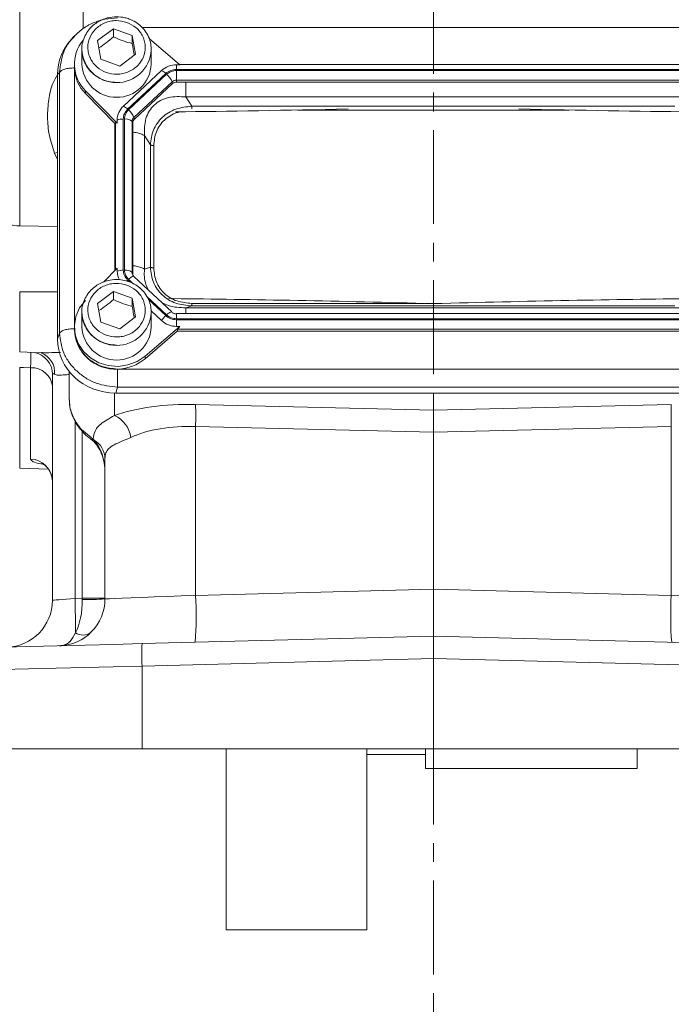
# Model space of a CAD drawing. Header units: inches. Extents: x 0.3 to 33.9, y 0.2 to 21.6.
# Tile 3 of 16: x 6.5 to 10, y 4.9 to 10.1. Entities that reach past the tile are written whole.
import ezdxf

# ---------------------------------------------------------------- set-up
doc = ezdxf.new("R2010")
doc.units = ezdxf.units.IN
doc.header["$MEASUREMENT"] = 0
doc.linetypes.add('CENTERX2', pattern=[0.8, 0.5, -0.1, 0.1, -0.1])
doc.layers.add('SLD-0', color=7, linetype='Continuous', lineweight=15)
doc.styles.add('SLDTEXTSTYLE0', font='TXT', dxfattribs={"width": 0.75})
doc.dimstyles.new('SLDDIMSTYLE0', dxfattribs={"dimtxt": 0.25, "dimasz": 0.13, "dimexe": 0, "dimexo": 0.0625, "dimgap": 0.0625, "dimtad": 0, "dimtih": 1, "dimtoh": 1, "dimrnd": 1e-09, "dimzin": 12, "dimdsep": 46, "dimtxsty": 'SLDTEXTSTYLE0', "dimsah": 1, "dimcen": 0.09, "dimadec": 0, "dimazin": 3, "dimtfac": 1, "dimtofl": 0, "dimtmove": 0, "dimatfit": 3, "dimfxl": 1, "dimfrac": 2, "dimtolj": 1, "dimtzin": 12, "dimarcsym": 0})

# ---------------------------------------------------------------- blocks, each defined once
blk = doc.blocks.new('_D_10')
at = {"layer": 'SLD-0'}
for p, q in [((4.8015, 12.482), (3.9208, 12.482)), ((4.0458, 12.482), (4.0458, 9.766)), ((3.5667, 9.392), (3.5159, 9.392)), ((3.5159, 9.392), (3.5159, 8.9951)), ((4.5249, 9.392), (4.5757, 9.392)), ((4.5757, 9.392), (4.5757, 8.9951)), ((3.5159, 8.9951), (3.5667, 8.9951)), ((4.5757, 8.9951), (4.5249, 8.9951)), ((4.0458, 6.2283), (4.0458, 8.9443)), ((7.1159, 6.2283), (3.9208, 6.2283))]:
    blk.add_line(p, q, dxfattribs=at)
for points in [[(4.0458, 12.482), (4.0258, 12.352), (4.0658, 12.352)], [(4.0458, 6.2283), (4.0658, 6.3583), (4.0258, 6.3583)]]:
    blk.add_solid(points, dxfattribs=at)
at = {"layer": 'SLD-0', "char_height": 0.25, "attachment_point": 1, "style": 'SLDTEXTSTYLE0'}
for s, insert in [('6.25', (3.621, 9.765, -0.8581)), ('158.8', (3.6302, 9.3174, -0.8581))]:
    blk.add_mtext(s, dxfattribs=dict(at, insert=insert))
blk = doc.blocks.new('_D_11')
at = {"layer": 'SLD-0'}
for p, q in [((8.6682, 13.8079), (2.5035, 13.8079)), ((2.6285, 13.8079), (2.6285, 10.429)), ((2.1494, 10.0549), (2.0986, 10.0549)), ((2.0986, 10.0549), (2.0986, 9.6581)), ((3.1076, 10.0549), (3.1583, 10.0549)), ((3.1583, 10.0549), (3.1583, 9.6581)), ((2.0986, 9.6581), (2.1494, 9.6581)), ((3.1583, 9.6581), (3.1076, 9.6581)), ((2.6285, 6.2283), (2.6285, 9.6073)), ((7.1159, 6.2283), (2.5035, 6.2283))]:
    blk.add_line(p, q, dxfattribs=at)
for points in [[(2.6285, 13.8079), (2.6085, 13.6779), (2.6485, 13.6779)], [(2.6285, 6.2283), (2.6485, 6.3583), (2.6085, 6.3583)]]:
    blk.add_solid(points, dxfattribs=at)
at = {"layer": 'SLD-0', "char_height": 0.25, "attachment_point": 1, "style": 'SLDTEXTSTYLE0'}
for s, insert in [('7.58', (2.2036, 10.428, -0.8581)), ('192.5', (2.2128, 9.9803, -0.8581))]:
    blk.add_mtext(s, dxfattribs=dict(at, insert=insert))

msp = doc.modelspace()

# ---------------------------------------------------------------- linework, layer by layer
at = {"color": 7, "linetype": 'Continuous', "lineweight": 15}
for p, q in [((6.514, 9.0151), (6.514, 12.4408)), ((6.8071, 10.0276), (6.802, 10.0217)), ((6.9294, 10.0029), (7.0133, 10.0663)), ((7.0133, 10.0663), (7.1141, 10.0302)), ((7.0133, 10.0233), (7.0133, 10.0663)), ((7.1141, 10.0302), (7.131, 9.9306)), ((7.1141, 10.0302), (7.1141, 9.9872)), ((6.8009, 10.0226), (6.7895, 10.0101)), ((6.9463, 9.9033), (6.9294, 10.0029)), ((7.3668, 9.8741), (7.2037, 10.0136)), ((6.8452, 9.9553), (6.8453, 9.9617)), ((6.8452, 9.9553), (6.8452, 9.8771)), ((7.131, 9.9306), (7.0471, 9.8671)), ((7.2152, 9.8771), (7.2152, 9.9553)), ((6.8052, 9.8771), (6.8052, 9.8628)), ((7.0471, 9.8671), (6.9463, 9.9033)), ((7.3668, 9.8741), (7.349, 9.8741)), ((7.349, 9.8494), (7.349, 9.8741)), ((10.0713, 9.8764), (7.3641, 9.8764)), ((6.7162, 9.8224), (6.7266, 9.8339)), ((6.7162, 9.8224), (6.7162, 8.4132)), ((6.7266, 9.8339), (6.7266, 8.444)), ((6.8052, 9.8628), (6.8053, 9.8575)), ((7.2696, 9.8434), (7.0664, 9.6536)), ((7.2924, 9.8275), (7.0891, 9.6377)), ((7.2967, 9.8235), (7.0934, 9.6337)), ((10.0864, 9.8494), (7.349, 9.8494)), ((10.0864, 9.8437), (7.349, 9.8437)), ((7.349, 9.8437), (7.349, 9.7927)), ((7.326, 9.7837), (7.1227, 9.594)), ((7.3285, 9.7741), (7.1252, 9.5843)), ((7.3285, 9.7741), (7.326, 9.7837)), ((10.0864, 9.7927), (7.349, 9.7927)), ((7.349, 9.782), (7.349, 9.7927)), ((10.0864, 9.782), (7.349, 9.782)), ((6.8643, 9.7352), (7.0335, 9.5629)), ((6.8643, 9.7352), (6.8643, 9.7209)), ((7.0207, 9.5616), (6.8643, 9.7209)), ((7.4312, 9.6532), (7.3991, 9.7031)), ((10.0363, 9.7031), (7.3991, 9.7031)), ((10.0043, 9.6532), (7.4312, 9.6532)), ((7.0207, 9.5616), (7.0243, 9.5652)), ((7.0207, 9.5616), (7.0207, 8.778)), ((7.0335, 9.5629), (7.0335, 9.5795)), ((7.0657, 9.5849), (7.0657, 8.7797)), ((7.0718, 9.5849), (7.0718, 8.7797)), ((7.1131, 9.5725), (7.1131, 8.7673)), ((7.1167, 9.5652), (7.1131, 9.5725)), ((7.1167, 9.5652), (7.1167, 8.76)), ((7.1252, 9.5843), (7.1227, 9.594)), ((7.1783, 9.4969), (7.1783, 8.7853)), ((7.2103, 9.4471), (7.1783, 9.4969)), ((7.2103, 9.4471), (7.2103, 8.7954)), ((7.2285, 9.4433), (7.2285, 8.7916)), ((7.0335, 8.791), (6.96, 8.7162)), ((7.0335, 8.791), (7.0335, 8.7744)), ((7.1167, 8.76), (7.1131, 8.7673)), ((7.2103, 8.7954), (7.1783, 8.7853)), ((7.3254, 8.5568), (7.1221, 8.7466)), ((6.9294, 8.6025), (7.0133, 8.6659)), ((7.0133, 8.6659), (7.1141, 8.6298)), ((7.0133, 8.6229), (7.0133, 8.6659)), ((7.1141, 8.6298), (7.131, 8.5302)), ((7.1141, 8.6298), (7.1141, 8.5868)), ((7.307, 8.6311), (7.3357, 8.6279)), ((8.0642, 8.6167), (8.0356, 8.6173)), ((9.4008, 8.6173), (9.3722, 8.6167)), ((6.8452, 8.5549), (6.8453, 8.5613)), ((6.8452, 8.5549), (6.8452, 8.4768)), ((6.9463, 8.5029), (6.9294, 8.6025)), ((7.2138, 8.5627), (7.2696, 8.5105)), ((7.2152, 8.4768), (7.2152, 8.5549)), ((7.4312, 8.5892), (7.3991, 8.5792)), ((7.3991, 8.5792), (10.0363, 8.5792)), ((7.4312, 8.5892), (10.0043, 8.5892)), ((7.0471, 8.4668), (6.9463, 8.5029)), ((7.131, 8.5302), (7.0471, 8.4668)), ((10.0864, 8.5479), (7.349, 8.5479)), ((7.349, 8.5479), (7.349, 8.5467)), ((7.349, 8.5209), (10.0864, 8.5209)), ((7.349, 8.5152), (10.0864, 8.5152)), ((7.349, 8.4798), (7.349, 8.5152)), ((6.8052, 8.4768), (6.8052, 8.4624)), ((7.1822, 8.3219), (7.3668, 8.4798)), ((7.3529, 8.4536), (7.1822, 8.3076)), ((7.3668, 8.4798), (7.349, 8.4798)), ((7.3529, 8.4536), (7.3568, 8.4642)), ((7.3529, 8.4536), (10.0825, 8.4536)), ((7.3568, 8.4642), (10.0786, 8.4642)), ((6.7162, 8.4132), (6.7266, 8.444)), ((6.514, 8.3439), (6.6308, 8.3398)), ((7.1822, 8.3219), (7.1822, 8.3076)), ((6.5724, 8.2593), (6.5724, 7.7725)), ((7.0392, 8.2525), (10.3963, 8.2525)), ((6.6882, 8.2246), (6.6882, 7.02)), ((6.7782, 8.2386), (6.7782, 8.2311)), ((6.7782, 8.2311), (6.7782, 8.0909)), ((7.0254, 8.1245), (7.0358, 8.1553)), ((7.0358, 8.1553), (10.3996, 8.1553)), ((7.0254, 8.1245), (10.41, 8.1245)), ((8.7182, 8.1217), (8.7182, 8.1245)), ((8.7182, 8.0328), (8.7182, 8.1217)), ((8.7182, 8.0328), (7.4508, 8.0632)), ((9.9857, 8.0632), (8.7182, 8.0328)), ((8.7182, 8.0328), (8.7182, 7.9162)), ((6.9049, 7.8787), (6.8432, 7.9302)), ((7.4508, 7.9466), (8.7182, 7.9162)), ((7.4508, 7.0463), (7.4508, 7.9466)), ((8.7182, 7.9162), (9.9857, 7.9466)), ((9.9857, 7.9466), (9.9857, 7.0463)), ((6.8929, 7.8789), (6.9004, 7.8736)), ((6.9102, 7.8735), (6.9049, 7.8787)), ((8.7182, 7.0794), (8.7182, 7.9162)), ((6.9682, 7.775), (6.9682, 7.0273)), ((6.514, 7.7249), (6.6665, 7.7196)), ((8.7182, 7.0794), (7.4508, 7.0463)), ((8.7182, 7.0794), (8.7182, 6.8296)), ((9.9857, 7.0463), (8.7182, 7.0794)), ((6.8476, 7.0305), (6.8088, 7.0294)), ((6.9682, 7.0305), (6.8476, 7.0305)), ((8.7182, 6.8296), (7.1659, 6.7889)), ((10.2706, 6.7889), (8.7182, 6.8296)), ((8.7182, 6.7096), (8.7182, 6.8296)), ((7.1659, 6.669), (8.7182, 6.7096)), ((7.1659, 6.2283), (7.1659, 6.669)), ((8.7182, 6.7096), (10.2706, 6.669)), ((8.7182, 6.7096), (8.7182, 6.2283)), ((7.1659, 6.2283), (6.2948, 6.2283)), ((8.7182, 6.2283), (7.1659, 6.2283)), ((7.6142, 6.2283), (7.6142, 5.2633)), ((8.3642, 6.2283), (8.3642, 5.2633)), ((8.3642, 6.1983), (8.6762, 6.1983)), ((8.6762, 6.2283), (8.6762, 6.1228)), ((10.2706, 6.2283), (8.7182, 6.2283)), ((9.8042, 6.2283), (9.8042, 6.1228)), ((8.6762, 6.1228), (9.8042, 6.1228)), ((7.6142, 5.2633), (8.3642, 5.2633))]:
    msp.add_line(p, q, dxfattribs=at)
at = {"color": 8, "linetype": 'Continuous', "lineweight": 15}
for p, q in [((6.8524, 11.5589), (6.8524, 10.0671)), ((10.269, 10.0727), (7.1658, 10.0727)), ((6.8054, 9.8544), (6.8054, 8.4851)), ((9.4421, 9.6325), (7.9944, 9.6325)), ((7.0243, 9.5652), (7.0243, 8.7816)), ((6.6992, 9.4029), (6.7162, 9.4071)), ((6.6992, 9.4029), (6.7162, 9.3696)), ((6.7162, 9.0129), (6.514, 9.0151)), ((7.0891, 8.7269), (7.1001, 8.7166)), ((7.0934, 8.7309), (7.1172, 8.7087)), ((6.514, 8.6649), (6.7162, 8.6649)), ((6.514, 8.3439), (6.514, 8.6649)), ((7.1901, 8.6407), (7.2967, 8.5412)), ((7.2007, 8.6227), (7.2924, 8.5371)), ((7.4312, 8.6024), (8.6689, 8.6024)), ((8.676, 8.6024), (8.7604, 8.6024)), ((7.349, 8.5467), (7.349, 8.5209)), ((6.514, 7.7249), (6.514, 8.2613)), ((7.0195, 8.0048), (7.0195, 8.1245)), ((8.5797, 8.1245), (8.7182, 8.1217)), ((8.7182, 8.1217), (8.8567, 8.1245)), ((6.8088, 7.0294), (6.8088, 7.9738)), ((6.8476, 7.9204), (6.8476, 7.0305))]:
    msp.add_line(p, q, dxfattribs=at)
at = {"color": 8, "linetype": 'Continuous', "lineweight": 15, "flags": 128}
for points in [[(7.0839, 8.7218), (7.0859, 8.7238), (7.0891, 8.7269)], [(7.1221, 8.7466), (7.1213, 8.7471), (7.1191, 8.7474), (7.1162, 8.7468), (7.1125, 8.7452), (7.1083, 8.7428), (7.1036, 8.7395), (7.0986, 8.7355), (7.0934, 8.7309)], [(6.8432, 7.9302), (6.8411, 7.9279), (6.8409, 7.9275)], [(6.9049, 7.8787), (6.8981, 7.8777), (6.8931, 7.8794)]]:
    msp.add_lwpolyline(points, dxfattribs=at)
at = {"color": 7, "linetype": 'Continuous', "lineweight": 15, "flags": 128}
for points in [[(6.8643, 8.6187), (6.8335, 8.5787), (6.8135, 8.5332), (6.8054, 8.4845), (6.8096, 8.4354), (6.826, 8.3886), (6.8536, 8.3467), (6.8909, 8.3118), (6.9358, 8.2861), (6.9859, 8.2708), (7.0385, 8.2668), (7.0906, 8.2744), (7.1394, 8.2931), (7.1822, 8.3219)], [(6.514, 8.2613), (6.534, 8.2606), (6.5724, 8.2593)], [(7.4508, 7.0463), (7.3745, 7.0433), (7.3005, 7.0404), (7.2304, 7.0376), (7.1659, 7.0351), (7.1085, 7.0328), (7.0596, 7.0309), (7.0204, 7.0293), (6.9916, 7.0282), (6.9741, 7.0275), (6.9682, 7.0273)], [(10.4682, 7.0273), (10.4623, 7.0275), (10.4448, 7.0282), (10.4161, 7.0293), (10.3768, 7.0309), (10.3279, 7.0328), (10.2705, 7.0351), (10.206, 7.0376), (10.1359, 7.0404), (10.0619, 7.0433), (9.9857, 7.0463)], [(6.8088, 7.0294), (6.7851, 7.0276), (6.7624, 7.0258), (6.7415, 7.0242), (6.7233, 7.0227), (6.7084, 7.0216), (6.6973, 7.0207), (6.6905, 7.0201), (6.6882, 7.02)], [(7.1659, 6.7889), (7.0134, 6.7849), (6.8623, 6.781), (6.7135, 6.7771), (6.568, 6.7733), (6.4268, 6.7696), (6.2908, 6.766), (6.1609, 6.7626), (6.038, 6.7594), (5.9228, 6.7564), (5.8162, 6.7536), (5.7188, 6.751), (5.6314, 6.7488), (5.5543, 6.7467), (5.4883, 6.745), (5.4336, 6.7436), (5.3907, 6.7425), (5.3599, 6.7416), (5.3413, 6.7412), (5.3351, 6.741)], [(5.2182, 6.621), (5.2242, 6.6212), (5.242, 6.6216), (5.2717, 6.6224), (5.3129, 6.6234), (5.3655, 6.6247), (5.4291, 6.6262), (5.5034, 6.6281), (5.588, 6.6301), (5.6822, 6.6325), (5.7856, 6.635), (5.8976, 6.6378), (6.0174, 6.6407), (6.1443, 6.6438), (6.2777, 6.6471), (6.4167, 6.6505), (6.5605, 6.6541), (6.7082, 6.6577), (6.8589, 6.6614), (7.0118, 6.6652), (7.1659, 6.669)]]:
    msp.add_lwpolyline(points, dxfattribs=at)
at = {"color": 7, "linetype": 'Continuous', "lineweight": 15}
for centre, radius, start, end in [((7.0058, 9.877), 0.2003, 139.9835, 225.0626), ((7.0302, 9.8859), 0.1852, 182.7192, 357.2808), ((7.3484, 9.7577), 0.1163, 89.6932, 132.59), ((7.0083, 9.8642), 0.2031, 182.7503, 224.8701), ((7.2396, 9.7761), 0.0737, 44.2742, 65.9514), ((7.2261, 9.7409), 0.1086, 23.2237, 49.4764), ((7.3488, 9.7589), 0.0338, 89.6937, 132.5892), ((7.3488, 9.752), 0.0301, 89.6934, 132.5897), ((7.1349, 9.5789), 0.1014, 132.5246, 179.6231), ((7.0363, 9.5863), 0.0737, 44.275, 65.9506), ((7.0228, 9.5511), 0.1086, 23.2241, 49.4761), ((7.0635, 9.4986), 0.0863, 88.5954, 110.3761), ((7.0788, 9.5334), 0.052, 48.7367, 97.7906), ((7.1426, 9.5723), 0.0294, 132.5241, 179.6235), ((7.1429, 9.565), 0.0262, 132.5247, 179.6236), ((6.5165, 9.2043), 0.1893, 250.6423, 269.2625), ((7.0635, 8.6934), 0.0863, 88.5958, 110.3762), ((7.1327, 8.7745), 0.0992, 180.0872, 208.5254), ((7.0788, 8.7282), 0.052, 48.7374, 97.7899), ((7.1424, 8.7601), 0.0257, 180.1054, 209.1045), ((7.3227, 8.5532), 0.00444, 53.4574, 101.9526), ((7.3948, 8.4265), 0.1508, 132.8088, 146.1445), ((7.3484, 8.5962), 0.1163, 227.4103, 270.3069), ((7.0233, 8.4703), 0.2182, 182.066, 273.2962), ((7.0302, 8.4855), 0.1852, 182.7192, 357.2808), ((7.0315, 8.4859), 0.2335, 271.8762, 310.1967), ((6.5788, 8.1494), 0.11, 5.9044, 93.3203), ((5.7209, 8.0049), 1.7309, 358.0693, 1.9307), ((11.7157, 8.0049), 1.731, 178.0695, 181.9305), ((6.9571, 7.8685), 0.15, 7.5632, 65.4088), ((6.8531, 7.7735), 0.1152, 0.7255, 60.28), ((6.5693, 7.6536), 0.1189, 0.4591, 88.495), ((5.6572, 6.9369), 1.7969, 355.5123, 3.4878), ((11.7792, 6.9369), 1.7969, 176.5122, 184.4876), ((6.4382, 7.02), 0.25, 271.5, 0), ((6.7182, 7.0273), 0.25, 271.5, 0), ((1.605, 6.881), 5.206, 359.6167, 1.6339), ((6.8771, 8.2043), 1.1805, 268.5721, 274.4279), ((6.8502, 6.9084), 0.0736, 237.6841, 305.3157), ((8.3123, 6.729), 1.148, 177.0051, 182.9949)]:
    msp.add_arc(centre, radius, start, end, dxfattribs=at)
at = {"color": 8, "linetype": 'Continuous', "lineweight": 15}
for centre, radius, start, end in [((7.0303, 9.9642), 0.1853, 182.7545, 356.2557), ((7.1419, 8.7674), 0.0288, 180.0927, 209.3196), ((7.0303, 8.5638), 0.1853, 182.7545, 356.2557), ((7.341, 8.5009), 0.0599, 108.6953, 137.7157), ((6.569, 8.2241), 0.1192, 0.2489, 79.2118), ((6.5893, 8.2347), 0.111, 354.7432, 69.1336), ((6.9059, 7.8855), 0.0127, 233.1868, 289.3632)]:
    msp.add_arc(centre, radius, start, end, dxfattribs=at)
at = {"color": 7, "linetype": 'Continuous', "lineweight": 15}
for centre, major_axis, ratio, start_param, end_param in [((7.0351, 9.8135), (0.313, -0.0656), 0.927683, 2.642019, 3.333612), ((9.293, 9.7793), (3.4384, 0.1121), 0.032567, 4.108741, 4.407208), ((8.1434, 9.7793), (3.4384, -0.1121), 0.032567, 5.01757, 5.315642), ((7.0657, 9.5204), (-0.0413, 0.0448), 0.170211, 5.767586, 6.291275), ((9.293, 8.472), (3.4384, -0.1121), 0.032567, 1.739821, 2.177444), ((8.1434, 8.472), (3.4384, 0.1121), 0.032567, 0.964148, 1.401772), ((7.4019, 8.5002), (0.0452, 0.0412), 0.184584, 2.276832, 2.800522), ((7.0351, 8.4222), (0.313, 0.0656), 0.927683, 2.949574, 4.490212), ((7.4726, 7.8226), (0.6249, -0.0274), 0.383235, 1.622509, 2.398549), ((7.4682, 7.706), (0.4998, -0.0303), 0.478472, 1.634733, 2.410774), ((6.8432, 7.7008), (0, 0.2045), 0.611254, 4.712389, 5.718047), ((6.7182, 7.0273), (-0.0065, 0.2499), 0.517444, 3.888295, 4.686209), ((6.8432, 7.0306), (-0.0033, 0.25), 0.017441, 4.686437, 4.711704)]:
    msp.add_ellipse(centre, major_axis=major_axis, ratio=ratio, start_param=start_param, end_param=end_param, dxfattribs=at)
for points, knots in [([(7.0302, 10.1301), (7.0148, 10.1291), (6.9932, 10.1277), (6.9629, 10.1186), (6.9381, 10.1079), (6.9112, 10.0904), (6.8866, 10.0672), (6.8657, 10.0382), (6.8516, 10.004), (6.8447, 9.9776), (6.8457, 9.9633), (6.8458, 9.9618)], [0, 0, 0, 0, 0.163356, 0.228928, 0.337875, 0.451585, 0.574393, 0.704099, 0.840457, 0.983899, 1, 1, 1, 1]), ([(7.2144, 9.9521), (7.2143, 9.9632), (7.214, 9.9874), (7.2022, 10.0232), (7.1824, 10.0573), (7.1558, 10.0853), (7.1271, 10.1054), (7.0993, 10.1181), (7.0679, 10.1277), (7.0448, 10.1292), (7.0302, 10.1301)], [0, 0, 0, 0, 0.1187651, 0.2593856, 0.3988407, 0.5353202, 0.6632368, 0.7624837, 0.8509629, 1, 1, 1, 1]), ([(7.0358, 10.1238), (7.0131, 10.1226), (6.9682, 10.1201), (6.9047, 10.0988), (6.847, 10.0674), (6.8162, 10.0375), (6.8008, 10.0226)], [0, 0, 0, 0, 0.257169, 0.507045, 0.753763, 1, 1, 1, 1]), ([(7.085, 10.1001), (7.1023, 10.0919), (7.1288, 10.0792), (7.1552, 10.0507), (7.171, 10.0253), (7.1808, 9.9972), (7.1852, 9.96), (7.1765, 9.9143), (7.1502, 9.8749), (7.1202, 9.85), (7.0929, 9.8353), (7.0629, 9.8262), (7.023, 9.822), (6.9741, 9.8302), (6.9318, 9.8547), (6.9052, 9.8827), (6.8894, 9.9082), (6.8797, 9.9362), (6.8752, 9.9734), (6.8839, 10.0191), (6.9102, 10.0586), (6.9402, 10.0835), (6.9675, 10.0982), (6.9975, 10.1072), (7.0376, 10.1119), (7.0663, 10.1047), (7.085, 10.1001)], [0, 0, 0, 0, 0.059864, 0.09209, 0.125, 0.15791, 0.190136, 0.25, 0.309864, 0.34209, 0.375, 0.40791, 0.440136, 0.5, 0.559864, 0.59209, 0.625, 0.65791, 0.690136, 0.75, 0.809864, 0.84209, 0.875, 0.90791, 0.940136, 1, 1, 1, 1]), ([(6.9359, 9.9644), (6.9487, 9.9727), (6.9746, 9.9897), (7.0003, 10.012), (7.0133, 10.0233)], [0, 0, 0, 0, 0.495551, 1, 1, 1, 1]), ([(7.0133, 10.0233), (7.0313, 10.0153), (7.065, 10.0003), (7.0985, 9.9913), (7.1141, 9.9872)], [0, 0, 0, 0, 0.534747, 1, 1, 1, 1]), ([(7.1141, 9.9872), (7.1172, 9.9674), (7.1205, 9.9455), (7.1239, 9.9272), (7.1242, 9.9254)], [0, 0, 0, 0, 0.9011945, 1, 1, 1, 1]), ([(6.8458, 9.9618), (6.8459, 9.9496), (6.8461, 9.9242), (6.8582, 9.8873), (6.8781, 9.8533), (6.9046, 9.8252), (6.9334, 9.8051), (6.9611, 9.7924), (6.9925, 9.7828), (7.0157, 9.7813), (7.0302, 9.7804)], [0, 0, 0, 0, 0.129439, 0.268357, 0.406122, 0.540949, 0.667316, 0.765361, 0.852768, 1, 1, 1, 1]), ([(6.8053, 9.8575), (6.796, 9.8572), (6.7774, 9.8565), (6.753, 9.8512), (6.7342, 9.8435), (6.7292, 9.8371), (6.7266, 9.8339)], [0, 0, 0, 0, 0.25, 0.499999, 0.749998, 1, 1, 1, 1]), ([(7.2924, 9.8275), (7.3007, 9.8338), (7.3172, 9.8464), (7.3384, 9.8484), (7.349, 9.8494)], [0, 0, 0, 0, 0.5, 1, 1, 1, 1]), ([(7.2967, 9.8235), (7.3043, 9.8293), (7.3196, 9.8409), (7.3392, 9.8428), (7.349, 9.8437)], [0, 0, 0, 0, 0.499998, 1, 1, 1, 1]), ([(7.3991, 9.7031), (7.3677, 9.7047), (7.3211, 9.7071), (7.2646, 9.6858), (7.2294, 9.6612), (7.2026, 9.6279), (7.1781, 9.5736), (7.1782, 9.5278), (7.1783, 9.4969)], [0, 0, 0, 0, 0.257397, 0.381602, 0.5, 0.618394, 0.742603, 1, 1, 1, 1]), ([(7.0657, 9.5849), (7.0667, 9.5948), (7.0689, 9.6146), (7.0824, 9.63), (7.0891, 9.6377)], [0, 0, 0, 0, 0.4999976, 1, 1, 1, 1]), ([(7.0718, 9.5849), (7.0728, 9.594), (7.0748, 9.6123), (7.0872, 9.6266), (7.0934, 9.6337)], [0, 0, 0, 0, 0.499998, 1, 1, 1, 1]), ([(7.4312, 9.6532), (7.4022, 9.6501), (7.3584, 9.6453), (7.3065, 9.6198), (7.2725, 9.5942), (7.2452, 9.5625), (7.2181, 9.5143), (7.2134, 9.4739), (7.2103, 9.4471)], [0, 0, 0, 0, 0.248977, 0.376059, 0.5, 0.623945, 0.751022, 1, 1, 1, 1]), ([(7.2285, 9.4433), (7.2267, 9.4434), (7.223, 9.4435), (7.2179, 9.4443), (7.2134, 9.4454), (7.2114, 9.4465), (7.2103, 9.4471)], [0, 0, 0, 0, 0.250002, 0.500001, 0.749993, 1, 1, 1, 1]), ([(7.0891, 8.7269), (7.0824, 8.7346), (7.0689, 8.7501), (7.0667, 8.7698), (7.0657, 8.7797)], [0, 0, 0, 0, 0.5, 1, 1, 1, 1]), ([(7.0934, 8.7309), (7.0872, 8.7381), (7.0748, 8.7523), (7.0728, 8.7706), (7.0718, 8.7797)], [0, 0, 0, 0, 0.5, 1, 1, 1, 1]), ([(7.2103, 8.7954), (7.2134, 8.768), (7.2181, 8.7268), (7.2452, 8.6781), (7.2725, 8.6462), (7.3065, 8.6208), (7.3584, 8.5957), (7.4022, 8.5918), (7.4312, 8.5892)], [0, 0, 0, 0, 0.248977, 0.376059, 0.5, 0.623945, 0.751023, 1, 1, 1, 1]), ([(7.2285, 8.7916), (7.2267, 8.7916), (7.223, 8.7917), (7.2179, 8.7925), (7.2134, 8.7937), (7.2114, 8.7948), (7.2103, 8.7954)], [0, 0, 0, 0, 0.250001, 0.5, 0.750004, 1, 1, 1, 1]), ([(7.2285, 8.7916), (7.2309, 8.7664), (7.2346, 8.7286), (7.259, 8.6836), (7.2841, 8.6543), (7.3155, 8.6308), (7.3637, 8.608), (7.4042, 8.6047), (7.4312, 8.6024)], [0, 0, 0, 0, 0.250061, 0.376147, 0.499999, 0.623789, 0.749939, 1, 1, 1, 1]), ([(7.0302, 8.7297), (7.0148, 8.7287), (6.9932, 8.7273), (6.9629, 8.7182), (6.9381, 8.7075), (6.9112, 8.69), (6.8866, 8.6668), (6.8657, 8.6378), (6.8516, 8.6036), (6.8447, 8.5772), (6.8457, 8.5629), (6.8458, 8.5615)], [0, 0, 0, 0, 0.163356, 0.228927, 0.337875, 0.451585, 0.574392, 0.704099, 0.840457, 0.983899, 1, 1, 1, 1]), ([(7.2144, 8.5517), (7.2143, 8.5628), (7.214, 8.587), (7.2022, 8.6229), (7.1824, 8.6569), (7.1558, 8.685), (7.1271, 8.705), (7.0993, 8.7177), (7.0679, 8.7274), (7.0448, 8.7288), (7.0302, 8.7297)], [0, 0, 0, 0, 0.118765, 0.259385, 0.398841, 0.535321, 0.663237, 0.762484, 0.850963, 1, 1, 1, 1]), ([(7.085, 8.6997), (7.1023, 8.6915), (7.1288, 8.6788), (7.1552, 8.6503), (7.171, 8.6249), (7.1808, 8.5969), (7.1852, 8.5596), (7.1765, 8.5139), (7.1502, 8.4745), (7.1202, 8.4496), (7.0929, 8.4349), (7.0629, 8.4258), (7.023, 8.4216), (6.9741, 8.4298), (6.9318, 8.4543), (6.9052, 8.4823), (6.8894, 8.5078), (6.8797, 8.5358), (6.8752, 8.5731), (6.8839, 8.6188), (6.9102, 8.6582), (6.9402, 8.6831), (6.9675, 8.6978), (6.9975, 8.7068), (7.0376, 8.7115), (7.0663, 8.7044), (7.085, 8.6997)], [0, 0, 0, 0, 0.0598642, 0.0920902, 0.1250001, 0.1579098, 0.1901359, 0.2499999, 0.309864, 0.3420902, 0.3750001, 0.4079099, 0.4401357, 0.4999999, 0.5598642, 0.5920901, 0.625, 0.6579099, 0.6901358, 0.75, 0.8098642, 0.8420901, 0.875, 0.9079099, 0.9401358, 1, 1, 1, 1]), ([(6.9359, 8.564), (6.9487, 8.5724), (6.9746, 8.5893), (7.0003, 8.6117), (7.0133, 8.6229)], [0, 0, 0, 0, 0.495552, 1, 1, 1, 1]), ([(7.0133, 8.6229), (7.0313, 8.6149), (7.065, 8.5999), (7.0985, 8.591), (7.1141, 8.5868)], [0, 0, 0, 0, 0.5347467, 1, 1, 1, 1]), ([(6.8458, 8.5615), (6.8459, 8.5492), (6.8461, 8.5239), (6.8582, 8.4869), (6.8781, 8.4529), (6.9046, 8.4248), (6.9334, 8.4048), (6.9611, 8.3921), (6.9925, 8.3824), (7.0157, 8.381), (7.0302, 8.38)], [0, 0, 0, 0, 0.129439, 0.268357, 0.406122, 0.540949, 0.667316, 0.76536, 0.852768, 1, 1, 1, 1]), ([(7.1141, 8.5868), (7.1172, 8.567), (7.1205, 8.5451), (7.1239, 8.5268), (7.1242, 8.525)], [0, 0, 0, 0, 0.9011945, 1, 1, 1, 1]), ([(7.349, 8.5466), (7.3464, 8.5468), (7.3413, 8.5472), (7.334, 8.5494), (7.3273, 8.5528), (7.3236, 8.556), (7.3218, 8.5576)], [0, 0, 0, 0, 0.252639, 0.503502, 0.752608, 1, 1, 1, 1]), ([(7.4312, 8.6024), (7.4312, 8.6007), (7.4312, 8.5974), (7.4312, 8.5934), (7.4312, 8.5905), (7.4312, 8.5896), (7.4312, 8.5892)], [0, 0, 0, 0, 0.250002, 0.499998, 0.749995, 1, 1, 1, 1]), ([(7.349, 8.5152), (7.3384, 8.5162), (7.3172, 8.5183), (7.3007, 8.5308), (7.2924, 8.5371)], [0, 0, 0, 0, 0.5, 1, 1, 1, 1]), ([(7.349, 8.5209), (7.3392, 8.5219), (7.3196, 8.5238), (7.3043, 8.5354), (7.2967, 8.5412)], [0, 0, 0, 0, 0.500002, 1, 1, 1, 1]), ([(6.7266, 8.444), (6.7292, 8.4472), (6.7342, 8.4537), (6.753, 8.4614), (6.7774, 8.4666), (6.796, 8.4673), (6.8053, 8.4677)], [0, 0, 0, 0, 0.249999, 0.499999, 0.75, 1, 1, 1, 1]), ([(6.8072, 8.4586), (6.81, 8.4345), (6.8144, 8.3958), (6.8417, 8.3484), (6.8712, 8.314), (6.908, 8.2864), (6.9619, 8.2597), (7.0066, 8.2554), (7.0358, 8.2525)], [0, 0, 0, 0, 0.219463, 0.351507, 0.485912, 0.620316, 0.75236, 1, 1, 1, 1]), ([(6.7266, 8.444), (6.731, 8.4081), (6.7377, 8.3528), (6.7764, 8.2863), (6.816, 8.2408), (6.8649, 8.2037), (6.9367, 8.167), (6.9969, 8.1599), (7.0358, 8.1553)], [0, 0, 0, 0, 0.240419, 0.371173, 0.5, 0.62883, 0.759581, 1, 1, 1, 1]), ([(6.5727, 8.3433), (6.5727, 8.3374), (6.5727, 8.3255), (6.5726, 8.2936), (6.5724, 8.2679), (6.5724, 8.2593)], [0, 0, 0, 0, 0.3901521, 0.7938247, 1, 1, 1, 1]), ([(7.0358, 8.2524), (7.0358, 8.2434), (7.0358, 8.2253), (7.0358, 8.1973), (7.0358, 8.1721), (7.0358, 8.1609), (7.0358, 8.1553)], [0, 0, 0, 0, 0.250001, 0.5, 0.749999, 1, 1, 1, 1]), ([(6.6882, 8.2246), (6.6885, 8.226), (6.6891, 8.2294), (6.6941, 8.228), (6.6988, 8.2252), (6.6999, 8.2245)], [0, 0, 0, 0, 0.344922, 0.848485, 1, 1, 1, 1]), ([(6.8432, 7.9302), (6.8303, 7.9465), (6.8013, 7.9831), (6.7811, 8.0398), (6.779, 8.0776), (6.7782, 8.0909)], [0, 0, 0, 0, 0.342388, 0.768148, 1, 1, 1, 1]), ([(6.7795, 8.0887), (6.7793, 8.0807), (6.7788, 8.0566), (6.7886, 8.0169), (6.8081, 7.9726), (6.8267, 7.9426), (6.8397, 7.9294), (6.8414, 7.9277)], [0, 0, 0, 0, 0.137501, 0.412999, 0.687352, 0.959984, 1, 1, 1, 1]), ([(7.0195, 8.0048), (7.0059, 7.9972), (6.9769, 7.9809), (6.9446, 7.9595), (6.913, 7.9291), (6.9081, 7.8987), (6.9049, 7.8787)], [0, 0, 0, 0, 0.1834494, 0.390895, 0.6013127, 1, 1, 1, 1]), ([(6.8415, 7.928), (6.8442, 7.9245), (6.8565, 7.9085), (6.8749, 7.8928), (6.8904, 7.8816), (6.8932, 7.8796)], [0, 0, 0, 0, 0.187015, 0.849337, 1, 1, 1, 1]), ([(6.8984, 7.8753), (6.9019, 7.8723), (6.9162, 7.8597), (6.9369, 7.8311), (6.9563, 7.7875), (6.9666, 7.7427), (6.9678, 7.713), (6.9682, 7.7008)], [0, 0, 0, 0, 0.0703331, 0.2883926, 0.5376201, 0.809683, 1, 1, 1, 1]), ([(6.9682, 7.775), (6.9691, 7.7855), (6.971, 7.8068), (6.9877, 7.8305), (7.0163, 7.8497), (7.0558, 7.8665), (7.0895, 7.8812), (7.1057, 7.8882)], [0, 0, 0, 0, 0.193788, 0.392776, 0.597116, 0.80657, 1, 1, 1, 1]), ([(6.6323, 7.7492), (6.6321, 7.7493), (6.6319, 7.7494), (6.6408, 7.7452), (6.6556, 7.7341), (6.6724, 7.7144), (6.6843, 7.6871), (6.6897, 7.6655), (6.6882, 7.6548), (6.6882, 7.6547)], [0, 0, 0, 0, 0.08747, 0.237648, 0.399328, 0.5836, 0.786437, 0.997802, 1, 1, 1, 1]), ([(6.7248, 6.7774), (6.7249, 6.7774), (6.725, 6.7774), (6.7252, 6.7774), (6.7254, 6.7774), (6.7259, 6.7774), (6.7267, 6.7775), (6.7283, 6.7775), (6.731, 6.7777), (6.7359, 6.7783), (6.7446, 6.7798), (6.7606, 6.7848), (6.7736, 6.7929), (6.7936, 6.8111), (6.8025, 6.8292), (6.8108, 6.8462)], [0, 0, 0, 0, 0.003258, 0.003893, 0.004855, 0.008644, 0.015399, 0.027447, 0.048984, 0.087645, 0.157705, 0.287617, 0.542707, 0.573749, 1, 1, 1, 1])]:
    msp.add_open_spline(points, degree=3, knots=knots, dxfattribs=at)
at = {"color": 8, "linetype": 'Continuous', "lineweight": 15}
for points, knots in [([(6.802, 10.0217), (6.7938, 10.0128), (6.7717, 9.989), (6.7381, 9.9273), (6.7311, 9.8706), (6.7266, 9.8339)], [0, 0, 0, 0, 0.173273, 0.464503, 1, 1, 1, 1]), ([(6.7163, 9.8226), (6.7076, 9.8077), (6.6833, 9.7658), (6.6673, 9.6875), (6.6596, 9.5938), (6.6689, 9.4968), (6.689, 9.4345), (6.6992, 9.4029)], [0, 0, 0, 0, 0.115108, 0.323623, 0.538599, 0.766205, 1, 1, 1, 1]), ([(7.3991, 9.7031), (7.3991, 9.7117), (7.3991, 9.729), (7.3991, 9.7567), (7.3991, 9.7746), (7.3991, 9.782)], [0, 0, 0, 0, 0.368963, 0.737928, 1, 1, 1, 1]), ([(7.3622, 9.6213), (7.3588, 9.6208), (7.3421, 9.6186), (7.3157, 9.6034), (7.284, 9.5808), (7.259, 9.5513), (7.2345, 9.5063), (7.2309, 9.4685), (7.2285, 9.4433)], [0, 0, 0, 0, 0.040338, 0.201684, 0.360173, 0.51858, 0.680008, 1, 1, 1, 1]), ([(7.4312, 9.6388), (7.4312, 9.6403), (7.4312, 9.6437), (7.4312, 9.6487), (7.4312, 9.6517), (7.4312, 9.6532)], [0, 0, 0, 0, 0.289888, 0.644936, 1, 1, 1, 1]), ([(7.1783, 9.4969), (7.1723, 9.5), (7.1604, 9.5061), (7.1385, 9.5124), (7.1227, 9.5145), (7.1167, 9.5152)], [0, 0, 0, 0, 0.383144, 0.766285, 1, 1, 1, 1]), ([(7.1783, 8.7853), (7.1723, 8.7884), (7.1604, 8.7946), (7.1385, 8.8008), (7.1227, 8.8029), (7.1167, 8.8037)], [0, 0, 0, 0, 0.383143, 0.766286, 1, 1, 1, 1]), ([(7.1783, 8.7853), (7.1776, 8.7573), (7.1766, 8.7186), (7.1955, 8.683), (7.2008, 8.6731)], [0, 0, 0, 0, 0.723141, 1, 1, 1, 1]), ([(7.2735, 8.6052), (7.2844, 8.6001), (7.3235, 8.5814), (7.3674, 8.5801), (7.3991, 8.5792)], [0, 0, 0, 0, 0.276861, 1, 1, 1, 1]), ([(7.3991, 8.5792), (7.3991, 8.5767), (7.3991, 8.5716), (7.3991, 8.5597), (7.3991, 8.5499), (7.3991, 8.5479)], [0, 0, 0, 0, 0.4415435, 0.8830867, 1, 1, 1, 1]), ([(6.7316, 8.3407), (6.7215, 8.3407), (6.6884, 8.3406), (6.6523, 8.3383), (6.6335, 8.3401), (6.6308, 8.3404)], [0, 0, 0, 0, 0.2732505, 0.8935019, 1, 1, 1, 1]), ([(6.6999, 8.2245), (6.7057, 8.2224), (6.7122, 8.2199), (6.7303, 8.2196), (6.7487, 8.2218), (6.7699, 8.2227), (6.7782, 8.2231)], [0, 0, 0, 0, 0.340009, 0.380693, 0.758306, 1, 1, 1, 1]), ([(6.5724, 7.7725), (6.5755, 7.7678), (6.5818, 7.7583), (6.6078, 7.7497), (6.6302, 7.7467), (6.6317, 7.7465)], [0, 0, 0, 0, 0.480948, 0.966101, 1, 1, 1, 1])]:
    msp.add_open_spline(points, degree=3, knots=knots, dxfattribs=at)
at = {"layer": 'SLD-0', "linetype": 'CENTERX2', "lineweight": 0}
msp.add_line((8.7182, 17.5257), (8.7182, 3.6265), dxfattribs=at)

# ---------------------------------------------------------------- dimensions: what is measured, and where the dimension line sits
at = {"layer": 'SLD-0'}
for base, p1, picture, middle in [((2.6285, 6.2283), (8.7182, 13.8079), '_D_11', (2.6285, 10.0181)), ((4.0458, 6.2283), (4.8515, 12.482), '_D_10', (4.0458, 9.3552))]:
    dim = msp.add_linear_dim(base=base, p1=p1, p2=(7.1659, 6.2283), angle=90, dimstyle='SLDDIMSTYLE0', dxfattribs=at)
    dim.commit()
    dim.dimension.update_dxf_attribs({"geometry": picture, "text_midpoint": middle, "dimtype": 160})

doc.saveas('drawing.dxf')
